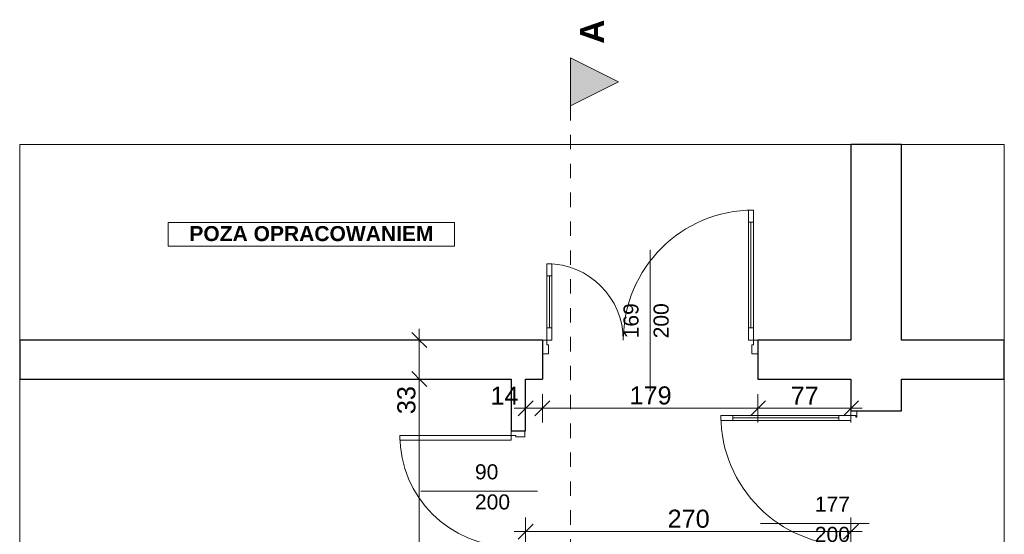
# Model space of a CAD drawing. Header units: centimetres. Extents: x -450 to 939, y -970 to 494.
# Tile 6 of 6: x -450 to 368, y 67 to 494. Entities that reach past the tile are written whole.
import ezdxf

# ---------------------------------------------------------------- set-up
doc = ezdxf.new("R2010")
doc.units = ezdxf.units.CM
doc.header["$MEASUREMENT"] = 0
for name, pattern in [('Przerywana', [24, 12, -12]), ('Przerywana długa', [39, 25, -14]), ('Wipeout_Contour', [100, 0, -100])]:
    doc.linetypes.add(name, pattern=pattern)
for name, color, linetype in [('210-Strefy', 7, 'Continuous'), ('220 - ŚCIANY WEWNĘTRZNE', 7, 'Continuous'), ('299-Wymiary Opisy', 7, 'Continuous'), ('440-Stropy', 7, 'Continuous'), ('840-Znaczniki ogólne', 7, 'Continuous'), ('Drzwi Archicad', 7, 'Continuous'), ('Rozbiórka_Drzwi Archicad', 7, 'Continuous')]:
    doc.layers.add(name, color=color, linetype=linetype)
for name, color, linetype, lineweight in [('220 - ŚCIANY WEWNĘTRZNE_Nr_pióra__27', 7, 'Continuous', 25), ('220-A Ściany_Nr_pióra__120', 7, 'Continuous', 13), ('220-Ściany_Nr_pióra__18', 9, 'Continuous', 13), ('299-Wymiary Opisy_Nr_pióra__45', 7, 'Continuous', 15), ('299-Wymiary Opisy_Nr_pióra__6', 7, 'Continuous', 13), ('299-Wymiary Opisy_Nr_pióra__85', 7, 'Continuous', 13), ('440-Stropy_Nr_pióra__19', 255, 'Continuous', 0), ('840-Znaczniki ogólne_Nr_pióra__5', 7, 'Continuous', 13), ('A-TABELKA_Nr_pióra__1', 7, 'Continuous', 13), ('A-TABELKA_Nr_pióra__7', 7, 'Continuous', 13), ('Drzwi Archicad_Nr_pióra__23', 7, 'Continuous', 15), ('Drzwi Archicad_Nr_pióra__27', 7, 'Continuous', 25), ('Drzwi Archicad_Nr_pióra__3', 7, 'Continuous', 13), ('Metryczki pomieszczeń Archicada_Nr_pióra__6', 7, 'Continuous', 13), ('Rozbiórka_Drzwi Archicad_Nr_pióra__23', 7, 'Continuous', 15), ('Rozbiórka_Drzwi Archicad_Nr_pióra__27', 7, 'Continuous', 25), ('Rozbiórka_Drzwi Archicad_Nr_pióra__3', 7, 'Continuous', 13), ('Rozbiórka_Znaczniki drzwi Archicada_Nr_pióra__45', 7, 'Continuous', 15), ('Rozbiórka_Znaczniki drzwi Archicada_Nr_pióra__7', 7, 'Continuous', 13), ('Znaczniki drzwi Archicada_Nr_pióra__45', 7, 'Continuous', 15), ('Znaczniki drzwi Archicada_Nr_pióra__7', 7, 'Continuous', 13)]:
    doc.layers.add(name, color=color, linetype=linetype, lineweight=lineweight)
doc.styles.add('STYL_AUTOMATYCZNY_1', font='arial.ttf')
doc.styles.add('STYL_AUTOMATYCZNY_2', font='arial.ttf')
doc.styles.add('STYL_AUTOMATYCZNY_4', font='arial.ttf')
doc.dimstyles.new('STYL_AUTOMATYCZNY__1', dxfattribs={"dimtxt": 15, "dimasz": 11.875, "dimexe": 0.18, "dimexo": 0.0625, "dimgap": 0, "dimtad": 1, "dimdec": 0, "dimzin": 0, "dimdsep": 46, "dimtxsty": 'STYL_AUTOMATYCZNY_2', "dimblk": 'ARROWHEAD_6', "dimblk1": 'ARROWHEAD_6', "dimblk2": 'ARROWHEAD_6', "dimcen": 0.09, "dimse1": 1, "dimse2": 1, "dimclrd": 7, "dimclre": 7, "dimclrt": 7, "dimadec": 1, "dimazin": 0, "dimtfac": 1, "dimtdec": 4, "dimtmove": 0, "dimatfit": 3, "dimfxl": 1, "dimtolj": 1, "dimtzin": 0, "dimarcsym": 0})
doc.dimstyles.new('STYL_AUTOMATYCZNY__2', dxfattribs={"dimtxt": 15, "dimasz": 11.875, "dimexe": 0.18, "dimexo": 0.0625, "dimgap": 0, "dimtad": 1, "dimtih": 1, "dimtoh": 1, "dimdec": 0, "dimzin": 0, "dimdsep": 46, "dimtxsty": 'STYL_AUTOMATYCZNY_2', "dimblk": 'ARROWHEAD_6', "dimblk1": 'ARROWHEAD_6', "dimblk2": 'ARROWHEAD_6', "dimcen": 0.09, "dimse1": 1, "dimse2": 1, "dimclrd": 7, "dimclre": 7, "dimclrt": 7, "dimadec": 1, "dimazin": 0, "dimtfac": 1, "dimtdec": 4, "dimtmove": 0, "dimatfit": 3, "dimfxl": 1, "dimtolj": 1, "dimtzin": 0, "dimarcsym": 0})

# ---------------------------------------------------------------- blocks, each defined once
blk = doc.blocks.new('*D3')
at = {"layer": '299-Wymiary Opisy_Nr_pióra__45', "color": 7, "linetype": 'Continuous', "lineweight": 15}
for p, q in [((-124.37, 201.78), (-111.87, 189.28)), ((-124.37, -244.22), (-111.87, -256.72))]:
    blk.add_line(p, q, dxfattribs=at)
at = {"layer": '299-Wymiary Opisy_Nr_pióra__85', "color": 7, "linetype": 'Continuous', "lineweight": 13}
for p, q in [((-106.4, 195.53), (-129.84, 195.53)), ((-118.12, -250.47), (-118.12, 195.53)), ((-106.4, -250.47), (-129.84, -250.47))]:
    blk.add_line(p, q, dxfattribs=at)
at = {"layer": '299-Wymiary Opisy_Nr_pióra__6', "color": 7, "lineweight": 13, "char_height": 15, "attachment_point": 7, "rotation": 90, "style": 'STYL_AUTOMATYCZNY_2'}
for s, insert in [('\\A1;{\\pql;\\fArial|b0|i0|c238|p0;\\W1.000000;33}', (-121.12, 166.4)), ('\\A1;{\\pql;\\fArial|b0|i0|c238|p0;\\W1.000000;446}', (-121.12, -56.07))]:
    blk.add_mtext(s, dxfattribs=dict(at, insert=insert))
blk = doc.blocks.new('ARROWHEAD_6')
at = {"color": 0, "linetype": 'Continuous', "lineweight": 0}
for p, q in [((0, 0), (-1, 0)), ((-0.5, -0.5), (0.5, 0.5))]:
    blk.add_line(p, q, dxfattribs=at)
blk = doc.blocks.new('*D4')
at = {"layer": '299-Wymiary Opisy_Nr_pióra__45', "color": 7, "linetype": 'Continuous', "lineweight": 15}
for p, q in [((-111.87, 221.78), (-124.37, 234.28)), ((-124.37, 201.78), (-111.87, 189.28))]:
    blk.add_line(p, q, dxfattribs=at)
at = {"layer": '299-Wymiary Opisy_Nr_pióra__85', "color": 7, "linetype": 'Continuous', "lineweight": 13}
for p, q in [((-118.12, 228.03), (-118.12, 237.4)), ((-106.4, 228.03), (-129.84, 228.03)), ((-118.12, 195.53), (-118.12, 228.03)), ((-106.4, 195.53), (-129.84, 195.53))]:
    blk.add_line(p, q, dxfattribs=at)
blk = doc.blocks.new('*D5')
at = {"layer": '299-Wymiary Opisy_Nr_pióra__45', "color": 7, "linetype": 'Continuous', "lineweight": 15}
for p, q in [((-23.59, 75.04), (-36.09, 62.54)), ((234.13, 62.54), (246.63, 75.04))]:
    blk.add_line(p, q, dxfattribs=at)
at = {"layer": '299-Wymiary Opisy_Nr_pióra__85', "color": 7, "linetype": 'Continuous', "lineweight": 13}
for p, q in [((-29.84, 57.07), (-29.84, 80.51)), ((240.38, 57.07), (240.38, 80.51)), ((-39.21, 68.79), (-29.84, 68.79)), ((-29.84, 68.79), (240.38, 68.79)), ((240.38, 68.79), (249.76, 68.79))]:
    blk.add_line(p, q, dxfattribs=at)
at = {"layer": '299-Wymiary Opisy_Nr_pióra__6', "color": 7, "lineweight": 13, "insert": (88.11, 71.79), "char_height": 15, "attachment_point": 7, "style": 'STYL_AUTOMATYCZNY_2'}
blk.add_mtext('\\A1;{\\pql;\\fArial|b0|i0|c238|p0;\\W1.000000;270}', dxfattribs=at)
blk = doc.blocks.new('*D13')
at = {"layer": '299-Wymiary Opisy_Nr_pióra__45', "color": 7, "linetype": 'Continuous', "lineweight": 15}
for p, q in [((-23.59, 177.52), (-36.09, 165.02)), ((-9.59, 177.52), (-22.09, 165.02))]:
    blk.add_line(p, q, dxfattribs=at)
at = {"layer": '299-Wymiary Opisy_Nr_pióra__85', "color": 7, "linetype": 'Continuous', "lineweight": 13}
for p, q in [((-29.84, 159.55), (-29.84, 182.99)), ((-15.84, 159.55), (-15.84, 182.99)), ((-39.21, 171.27), (-29.84, 171.27)), ((-29.84, 171.27), (-15.84, 171.27))]:
    blk.add_line(p, q, dxfattribs=at)
at = {"layer": '299-Wymiary Opisy_Nr_pióra__6', "color": 7, "lineweight": 13, "insert": (-58.97, 174.27), "char_height": 15, "attachment_point": 7, "style": 'STYL_AUTOMATYCZNY_2'}
blk.add_mtext('\\A1;{\\pql;\\fArial|b0|i0|c238|p0;\\W1.000000;14}', dxfattribs=at)
blk = doc.blocks.new('*D14')
at = {"layer": '299-Wymiary Opisy_Nr_pióra__45', "color": 7, "linetype": 'Continuous', "lineweight": 15}
for p, q in [((-9.59, 177.52), (-22.09, 165.02)), ((169.41, 177.52), (156.91, 165.02))]:
    blk.add_line(p, q, dxfattribs=at)
at = {"layer": '299-Wymiary Opisy_Nr_pióra__85', "color": 7, "linetype": 'Continuous', "lineweight": 13}
for p, q in [((-15.84, 159.55), (-15.84, 182.99)), ((163.16, 159.55), (163.16, 182.99)), ((-15.84, 171.27), (163.16, 171.27))]:
    blk.add_line(p, q, dxfattribs=at)
at = {"layer": '299-Wymiary Opisy_Nr_pióra__6', "color": 7, "lineweight": 13, "insert": (56.5, 174.27), "char_height": 15, "attachment_point": 7, "style": 'STYL_AUTOMATYCZNY_2'}
blk.add_mtext('\\A1;{\\pql;\\fArial|b0|i0|c238|p0;\\W1.000000;179}', dxfattribs=at)
blk = doc.blocks.new('*D15')
at = {"layer": '299-Wymiary Opisy_Nr_pióra__45', "color": 7, "linetype": 'Continuous', "lineweight": 15}
for p, q in [((169.41, 177.52), (156.91, 165.02)), ((234.13, 165.02), (246.63, 177.52))]:
    blk.add_line(p, q, dxfattribs=at)
at = {"layer": '299-Wymiary Opisy_Nr_pióra__85', "color": 7, "linetype": 'Continuous', "lineweight": 13}
for p, q in [((163.16, 159.55), (163.16, 182.99)), ((240.38, 159.55), (240.38, 182.99)), ((163.16, 171.27), (240.38, 171.27)), ((240.38, 171.27), (249.76, 171.27))]:
    blk.add_line(p, q, dxfattribs=at)
at = {"layer": '299-Wymiary Opisy_Nr_pióra__6', "color": 7, "lineweight": 13, "insert": (190.33, 174.27), "char_height": 15, "attachment_point": 7, "style": 'STYL_AUTOMATYCZNY_2'}
blk.add_mtext('\\A1;{\\pql;\\fArial|b0|i0|c238|p0;\\W1.000000;77}', dxfattribs=at)

msp = doc.modelspace()

# ---------------------------------------------------------------- hatches: boundary and pattern name
at = {"layer": '840-Znaczniki ogólne', "linetype": 'Continuous', "lineweight": 0, "true_color": 0x000000}
msp.add_hatch(color=18, dxfattribs=at).paths.add_polyline_path([(7.39, 462.55), (7.39, 422.55), (47.39, 442.55)])

# ---------------------------------------------------------------- linework, layer by layer
at = {"layer": '210-Strefy', "color": 7, "linetype": 'Continuous', "lineweight": 0, "true_color": 0xffffff, "flags": 128}
msp.add_lwpolyline([(-29.84, 195.53), (-29.84, -250.47), (240.38, -250.47), (240.38, -206.97), (240.38, 169.03), (240.38, 195.53)], close=True, dxfattribs=at)
at = {"layer": '840-Znaczniki ogólne_Nr_pióra__5', "color": 7, "linetype": 'Continuous', "lineweight": 13, "flags": 128}
msp.add_lwpolyline([(7.39, 462.55), (7.39, 422.55), (47.39, 442.55)], close=True, dxfattribs=at)

# ---------------------------------------------------------------- texts
at = {"layer": '840-Znaczniki ogólne_Nr_pióra__5', "color": 7, "lineweight": 13, "insert": (35.39, 494.36), "char_height": 20, "attachment_point": 9, "rotation": 90, "style": 'STYL_AUTOMATYCZNY_4'}
msp.add_mtext('\\A1;{\\pqr;\\pt0;\\fArial|b1|i0|c238|p0;\\W1.000000;A}', dxfattribs=at)

# ---------------------------------------------------------------- next in the draw order: wipeouts: each hides what was drawn before it
at = {"color": 254, "linetype": 'Wipeout_Contour', "lineweight": 0, "ltscale": 1717.976478}
msp.add_wipeout([(-29.84, 195.53), (-29.84, -250.47), (240.38, -250.47), (240.38, -206.97), (240.38, 169.03), (240.38, 195.53)], dxfattribs=at).dxf.layer = '210-Strefy'

# ---------------------------------------------------------------- next in the draw order: wipeouts: each hides what was drawn before it
at = {"color": 254, "linetype": 'Wipeout_Contour', "lineweight": 0, "ltscale": 616.989004}
msp.add_wipeout([(16.57, 172.55), (16.57, 101.83), (98.87, 101.83), (98.87, 172.55)], dxfattribs=at).dxf.layer = '210-Strefy'

# ---------------------------------------------------------------- next in the draw order: hatches: boundary and pattern name
at = {"layer": '220-Ściany_Nr_pióra__18', "linetype": 'Continuous', "lineweight": 13}
h = msp.add_hatch(dxfattribs=at)
h.set_pattern_fill('Podwójny_szraf_1_4_0001', color=9, style=0, pattern_type=2)
h.set_pattern_definition([(45, (0, 0), (-22.981, 22.981), []), (45, (-4.596, 4.596), (-22.981, 22.981), [])])
h.paths.add_polyline_path([(-449.86, -250.47), (-41.84, -250.47), (-41.84, 228.03), (282.38, 228.03), (282.38, 169.03), (245.38, 169.03), (245.38, -250.47), (282.38, -250.47), (282.38, -960.47), (367.7, -960.47), (367.7, 228.03), (367.7, 390.38), (-60.62, 390.38), (-449.86, 390.38)])

# ---------------------------------------------------------------- next in the draw order: linework, layer by layer
at = {"layer": 'Metryczki pomieszczeń Archicada_Nr_pióra__6', "color": 7, "linetype": 'Continuous', "lineweight": 13}
for p, q in [((16.57, 172.55), (98.87, 172.55)), ((16.57, 148.98), (16.57, 172.55)), ((98.87, 172.55), (98.87, 148.98)), ((98.87, 148.98), (16.57, 148.98)), ((16.57, 125.4), (98.87, 125.4)), ((16.57, 101.83), (16.57, 125.4)), ((98.87, 125.4), (98.87, 101.83)), ((98.87, 101.83), (16.57, 101.83))]:
    msp.add_line(p, q, dxfattribs=at)

# ---------------------------------------------------------------- next in the draw order: texts
at = {"layer": 'Metryczki pomieszczeń Archicada_Nr_pióra__6', "color": 7, "lineweight": 13, "char_height": 15, "attachment_point": 1, "style": 'STYL_AUTOMATYCZNY_1'}
for s, insert in [('\\A1;{\\pql;\\pt0,230;\\fArial|b0|i0|c238|p0;\\W1.000000;0.1\\fArial|b0|i0|c238|p0;\\W1.000000;\\A1{\\H.66x;\\S^  ;}\\fArial|b0|i0|c238|p0;\\W1.000000;\\fArial|b0|i0|c238|p0;\\W1.000000;\\A1{\\H.66x;\\S^  ;}}', (21.57, 169.12)), ('\\A1;{\\pql;\\pt0,230;\\fArial|b0|i0|c238|p0;\\W1.000000;Korytarz \\fArial|b0|i0|c238|p0;\\W1.000000;\\A1{\\H.66x;\\S^  ;}\\fArial|b0|i0|c238|p0;\\W1.000000;\\fArial|b0|i0|c238|p0;\\W1.000000;\\A1{\\H.66x;\\S^  ;}}', (16.57, 145.55)), ('\\A1;{\\pql;\\pt0,230;\\fArial|b0|i0|c238|p0;\\W1.000000;12,1\\fArial|b0|i0|c238|p0;\\W1.000000;\\A1{\\H.66x;\\S^  ;}\\fArial|b0|i0|c238|p0;\\W1.000000; m\\fArial|b0|i0|c238|p0;\\W1.000000;\\A1{\\H.66x;\\S2^  ;}}', (21.57, 121.76))]:
    msp.add_mtext(s, dxfattribs=dict(at, insert=insert))

# ---------------------------------------------------------------- next in the draw order: wipeouts: each hides what was drawn before it
at = {"color": 254, "linetype": 'Wipeout_Contour', "lineweight": 0, "ltscale": 4562.873072}
msp.add_wipeout([(-449.86, 390.38), (-449.86, -250.47), (282.38, -250.47), (282.38, -960.47), (367.7, -960.47), (367.7, -351.72), (367.7, 390.38)], dxfattribs=at).dxf.layer = '440-Stropy'

# ---------------------------------------------------------------- next in the draw order: linework, layer by layer
at = {"layer": '440-Stropy_Nr_pióra__19', "color": 255, "linetype": 'Continuous', "lineweight": 0, "flags": 128}
msp.add_lwpolyline([(-449.86, 390.38), (-449.86, -250.47), (282.38, -250.47), (282.38, -960.47), (367.7, -960.47), (367.7, -351.72), (367.7, 390.38)], close=True, dxfattribs=at)

# ---------------------------------------------------------------- next in the draw order: wipeouts: each hides what was drawn before it
at = {"color": 254, "linetype": 'Wipeout_Contour', "lineweight": 0, "ltscale": 1383.831514}
msp.add_wipeout([(163.16, 228.03), (163.16, 195.53), (367.7, 195.53), (367.7, 228.03)], dxfattribs=at).dxf.layer = '220 - ŚCIANY WEWNĘTRZNE'
at = {"color": 254, "linetype": 'Wipeout_Contour', "lineweight": 0, "ltscale": 711.392321}
msp.add_wipeout([(-41.84, 195.53), (-41.84, 152.53), (-29.84, 152.53), (-29.84, 195.53)], dxfattribs=at).dxf.layer = '220 - ŚCIANY WEWNĘTRZNE'
at = {"color": 7, "linetype": 'Continuous', "lineweight": 13, "ltscale": 1564.24944}
msp.add_wipeout([(-326.46, 325.59), (-88.8, 325.59), (-88.8, 305.95), (-326.46, 305.95)], dxfattribs=at).dxf.layer = 'A-TABELKA_Nr_pióra__7'

# ---------------------------------------------------------------- next in the draw order: linework, layer by layer
at = {"layer": '220 - ŚCIANY WEWNĘTRZNE_Nr_pióra__27', "color": 7, "linetype": 'Continuous', "lineweight": 25, "flags": 128}
for points in [[(367.7, 228.03), (282.38, 228.03)], [(367.7, 195.53), (367.7, 228.03)], [(282.38, 195.53), (367.7, 195.53)]]:
    msp.add_lwpolyline(points, dxfattribs=at)
at = {"layer": '220-A Ściany_Nr_pióra__120', "color": 7, "linetype": 'Przerywana długa', "lineweight": 13}
msp.add_line((367.7, 390.38), (367.7, -960.47), dxfattribs=at)
at = {"layer": 'A-TABELKA_Nr_pióra__1', "color": 7, "linetype": 'Continuous', "lineweight": 13, "flags": 128}
msp.add_lwpolyline([(-326.46, 325.59), (-88.8, 325.59), (-88.8, 305.95), (-326.46, 305.95)], close=True, dxfattribs=at)

# ---------------------------------------------------------------- next in the draw order: texts
at = {"layer": 'A-TABELKA_Nr_pióra__7', "color": 7, "linetype": 'Continuous', "lineweight": 13, "insert": (-207.63, 322.73), "char_height": 12.5, "attachment_point": 2, "style": 'STYL_AUTOMATYCZNY_4'}
msp.add_mtext('\\A1;{\\pqc;\\fArial|b1|i0|c238|p0;\\W1.000000;POZA OPRACOWANIEM}', dxfattribs=at)

# ---------------------------------------------------------------- next in the draw order: wipeouts: each hides what was drawn before it
at = {"color": 254, "linetype": 'Wipeout_Contour', "lineweight": 0, "ltscale": 441.53536}
msp.add_wipeout([(-41.84, 152.53), (-41.84, 52.53), (-29.84, 52.53), (-29.84, 152.53)], dxfattribs=at).dxf.layer = '220 - ŚCIANY WEWNĘTRZNE'

# ---------------------------------------------------------------- next in the draw order: linework, layer by layer
at = {"layer": '220 - ŚCIANY WEWNĘTRZNE_Nr_pióra__27', "color": 7, "linetype": 'Continuous', "lineweight": 25}
for p, q in [((-41.84, 152.53), (-30.34, 152.53)), ((-30.34, 152.53), (-29.84, 152.53))]:
    msp.add_line(p, q, dxfattribs=at)
at = {"layer": '220 - ŚCIANY WEWNĘTRZNE_Nr_pióra__27', "color": 7, "linetype": 'Continuous', "lineweight": 25, "flags": 128}
for points in [[(-41.84, 195.53), (-41.84, 152.53)], [(-29.84, 152.53), (-29.84, 195.53)]]:
    msp.add_lwpolyline(points, dxfattribs=at)
at = {"layer": 'Drzwi Archicad_Nr_pióra__3', "color": 7, "linetype": 'Continuous', "lineweight": 13}
msp.add_arc((-41.84, 148.73), 92.4, 180, 270, dxfattribs=at)
at = {"layer": 'Znaczniki drzwi Archicada_Nr_pióra__45', "color": 7, "linetype": 'Continuous', "lineweight": 15}
msp.add_line((-116.84, 102.53), (-19.84, 102.53), dxfattribs=at)

# ---------------------------------------------------------------- next in the draw order: texts
at = {"layer": 'Znaczniki drzwi Archicada_Nr_pióra__7', "color": 7, "lineweight": 13, "insert": (-71.84, 83.57), "char_height": 12.5, "attachment_point": 7, "style": 'STYL_AUTOMATYCZNY_1'}
msp.add_mtext('\\A1;{\\pql;\\pt0;\\fArial|b0|i0|c238|p0;\\W1.000000;200\\fArial|b0|i0|c238|p0;\\W1.000000;\\A1{\\H.66x;\\S^  ;}\\fArial|b0|i0|c238|p0;\\W1.000000;\\fArial|b0|i0|c238|p0;\\W1.000000;}', dxfattribs=at)

# ---------------------------------------------------------------- next in the draw order: wipeouts: each hides what was drawn before it
at = {"color": 254, "linetype": 'Wipeout_Contour', "lineweight": 0, "ltscale": 1420.200879}
msp.add_wipeout([(-449.86, 195.53), (-15.84, 195.53), (-15.84, 228.03), (-449.86, 228.03)], dxfattribs=at).dxf.layer = '220 - ŚCIANY WEWNĘTRZNE'
at = {"color": 254, "linetype": 'Wipeout_Contour', "lineweight": 0, "ltscale": 923.993679}
msp.add_wipeout([(-30.34, 152.53), (-41.84, 152.53), (-41.84, 148.73), (-37.84, 148.73), (-37.84, 147.53), (-30.34, 147.53)], dxfattribs=at).dxf.layer = 'Drzwi Archicad'

# ---------------------------------------------------------------- next in the draw order: linework, layer by layer
at = {"layer": '220 - ŚCIANY WEWNĘTRZNE_Nr_pióra__27', "color": 7, "linetype": 'Continuous', "lineweight": 25, "flags": 128}
for points in [[(-449.86, 228.03), (-449.86, 195.53)], [(-449.86, 195.53), (-41.84, 195.53)]]:
    msp.add_lwpolyline(points, dxfattribs=at)
at = {"layer": '220-A Ściany_Nr_pióra__120', "color": 7, "linetype": 'Przerywana długa', "lineweight": 13}
msp.add_line((-449.86, -427.5), (-449.86, 390.38), dxfattribs=at)
at = {"layer": 'Drzwi Archicad_Nr_pióra__23', "color": 7, "linetype": 'Continuous', "lineweight": 15}
msp.add_line((-30.34, 147.53), (-30.34, 152.53), dxfattribs=at)
at = {"layer": 'Drzwi Archicad_Nr_pióra__27', "color": 7, "linetype": 'Continuous', "lineweight": 25}
msp.add_line((-30.34, 152.53), (-29.84, 152.53), dxfattribs=at)

# ---------------------------------------------------------------- next in the draw order: dimensions: what is measured, and where the dimension line sits
at = {"layer": '299-Wymiary Opisy', "color": 7, "linetype": 'Continuous', "lineweight": 13}
dim = msp.add_linear_dim(base=(-118.11820491, 228.02789329), p1=(-41.07997392, 195.52789329), p2=(-41.07997392, 228.02789329), angle=90, dimstyle='STYL_AUTOMATYCZNY__1', dxfattribs=at)
dim.commit()
dim.dimension.update_dxf_attribs({"geometry": '*D4', "text_midpoint": (-128.61820503, 177.81159238), "dimtype": 160, "text_rotation": 90})

# ---------------------------------------------------------------- next in the draw order: wipeouts: each hides what was drawn before it
at = {"color": 254, "linetype": 'Wipeout_Contour', "lineweight": 0, "ltscale": 959.568517}
msp.add_wipeout([(163.16, 228.03), (-15.84, 228.03), (-15.84, 195.53), (163.16, 195.53)], dxfattribs=at).dxf.layer = '220 - ŚCIANY WEWNĘTRZNE'
at = {"color": 254, "linetype": 'Wipeout_Contour', "lineweight": 0, "ltscale": 703.139513}
msp.add_wipeout([(-134.24, 148.73), (-134.24, 144.73), (-41.84, 144.73), (-41.84, 148.73)], dxfattribs=at).dxf.layer = 'Drzwi Archicad'

# ---------------------------------------------------------------- next in the draw order: linework, layer by layer
at = {"layer": '220 - ŚCIANY WEWNĘTRZNE_Nr_pióra__27', "color": 7, "linetype": 'Continuous', "lineweight": 25}
for p, q in [((-15.84, 228.03), (-15.84, 216.53)), ((163.16, 228.03), (163.16, 216.53)), ((-15.84, 216.53), (-15.84, 195.53)), ((163.16, 216.53), (163.16, 195.53))]:
    msp.add_line(p, q, dxfattribs=at)
at = {"layer": '220 - ŚCIANY WEWNĘTRZNE_Nr_pióra__27', "color": 7, "linetype": 'Continuous', "lineweight": 25, "flags": 128}
for points in [[(-15.84, 228.03), (-449.86, 228.03)], [(240.38, 228.03), (163.16, 228.03)], [(-29.84, 195.53), (-15.84, 195.53)], [(163.16, 195.53), (240.38, 195.53)]]:
    msp.add_lwpolyline(points, dxfattribs=at)
at = {"layer": '840-Znaczniki ogólne_Nr_pióra__5', "color": 7, "linetype": 'Przerywana', "lineweight": 13}
msp.add_line((7.39, 422.55), (7.39, -656.69), dxfattribs=at)
at = {"layer": 'Drzwi Archicad_Nr_pióra__23', "color": 7, "linetype": 'Continuous', "lineweight": 15}
for p, q in [((-30.34, 152.53), (-41.84, 152.53)), ((-41.84, 152.53), (-41.84, 148.73)), ((-41.84, 148.73), (-37.84, 148.73)), ((-37.84, 148.73), (-37.84, 147.53)), ((-37.84, 147.53), (-30.34, 147.53))]:
    msp.add_line(p, q, dxfattribs=at)
at = {"layer": 'Drzwi Archicad_Nr_pióra__27', "color": 7, "linetype": 'Continuous', "lineweight": 25}
msp.add_line((-41.84, 152.53), (-30.34, 152.53), dxfattribs=at)
msp.add_line((-41.84, 152.53), (-30.34, 152.53), dxfattribs=at)
at = {"layer": 'Drzwi Archicad_Nr_pióra__3', "color": 7, "linetype": 'Continuous', "lineweight": 13}
for p, q in [((-134.24, 148.73), (-41.84, 148.73)), ((-134.24, 144.73), (-134.24, 148.73)), ((-41.84, 148.73), (-41.84, 144.73)), ((-41.84, 144.73), (-134.24, 144.73))]:
    msp.add_line(p, q, dxfattribs=at)
at = {"layer": 'Rozbiórka_Drzwi Archicad_Nr_pióra__3', "color": 7, "linetype": 'Continuous', "lineweight": 13}
for centre, radius, start, end in [((159.36, 228.03), 108, 90, 180), ((-12.04, 228.03), 63.4, 0, 90)]:
    msp.add_arc(centre, radius, start, end, dxfattribs=at)
at = {"layer": 'Rozbiórka_Znaczniki drzwi Archicada_Nr_pióra__45', "color": 7, "linetype": 'Continuous', "lineweight": 15}
msp.add_line((73.66, 303.03), (73.66, 185.53), dxfattribs=at)

# ---------------------------------------------------------------- next in the draw order: texts
at = {"layer": 'Rozbiórka_Znaczniki drzwi Archicada_Nr_pióra__7', "color": 7, "lineweight": 13, "char_height": 12.5, "attachment_point": 7, "rotation": 90, "style": 'STYL_AUTOMATYCZNY_1'}
for s, insert in [('\\A1;{\\pql;\\pt0;\\fArial|b0|i0|c238|p0;\\W1.000000;169\\fArial|b0|i0|c238|p0;\\W1.000000;\\A1{\\H.66x;\\S^  ;}\\fArial|b0|i0|c238|p0;\\W1.000000;\\fArial|b0|i0|c238|p0;\\W1.000000;}', (67.62, 229.43)), ('\\A1;{\\pql;\\pt0;\\fArial|b0|i0|c238|p0;\\W1.000000;200\\fArial|b0|i0|c238|p0;\\W1.000000;\\A1{\\H.66x;\\S^  ;}\\fArial|b0|i0|c238|p0;\\W1.000000;\\fArial|b0|i0|c238|p0;\\W1.000000;}', (92.62, 229.43))]:
    msp.add_mtext(s, dxfattribs=dict(at, insert=insert))
at = {"layer": 'Znaczniki drzwi Archicada_Nr_pióra__7', "color": 7, "lineweight": 13, "insert": (-71.84, 108.57), "char_height": 12.5, "attachment_point": 7, "style": 'STYL_AUTOMATYCZNY_1'}
msp.add_mtext('\\A1;{\\pql;\\pt0;\\fArial|b0|i0|c238|p0;\\W1.000000;90\\fArial|b0|i0|c238|p0;\\W1.000000;\\A1{\\H.66x;\\S^  ;}\\fArial|b0|i0|c238|p0;\\W1.000000;\\fArial|b0|i0|c238|p0;\\W1.000000;}', dxfattribs=at)

# ---------------------------------------------------------------- next in the draw order: dimensions: what is measured, and where the dimension line sits
at = {"layer": '299-Wymiary Opisy', "color": 7, "linetype": 'Continuous', "lineweight": 13}
dim = msp.add_linear_dim(base=(-118.12, 195.53), p1=(-83.74, -250.47), p2=(-41.08, 195.53), angle=90, dimstyle='STYL_AUTOMATYCZNY__1', dxfattribs=at)
dim.commit()
dim.dimension.update_dxf_attribs({"geometry": '*D3', "text_midpoint": (-128.62, -38.95), "dimtype": 160, "text_rotation": 90})
dim = msp.add_linear_dim(base=(-15.84, 171.27), p1=(-29.84, 195.53), p2=(-15.84, 195.53), dimstyle='STYL_AUTOMATYCZNY__2', dxfattribs=at)
dim.commit()
dim.dimension.update_dxf_attribs({"geometry": '*D13', "text_midpoint": (-47.56, 181.77), "dimtype": 160})

# ---------------------------------------------------------------- next in the draw order: wipeouts: each hides what was drawn before it
at = {"color": 254, "linetype": 'Wipeout_Contour', "lineweight": 0, "ltscale": 1634.303923}
msp.add_wipeout([(282.38, 228.03), (282.38, 390.38), (240.38, 390.38), (240.38, 228.03)], dxfattribs=at).dxf.layer = '220 - ŚCIANY WEWNĘTRZNE'
at = {"color": 254, "linetype": 'Wipeout_Contour', "lineweight": 0, "ltscale": 1276.200597}
msp.add_wipeout([(282.38, 169.03), (282.38, 195.53), (240.38, 195.53), (240.38, 169.03)], dxfattribs=at).dxf.layer = '220 - ŚCIANY WEWNĘTRZNE'
at = {"color": 254, "linetype": 'Wipeout_Contour', "lineweight": 0, "ltscale": 1466.136388}
msp.add_wipeout([(159.36, 336.03), (155.36, 336.03), (155.36, 326.03), (159.36, 326.03)], dxfattribs=at).dxf.layer = 'Rozbiórka_Drzwi Archicad'
at = {"color": 254, "linetype": 'Wipeout_Contour', "lineweight": 0, "ltscale": 1146.446678}
msp.add_wipeout([(-12.04, 291.43), (-12.04, 281.43), (-8.04, 281.43), (-8.04, 291.43)], dxfattribs=at).dxf.layer = 'Rozbiórka_Drzwi Archicad'
at = {"color": 254, "linetype": 'Wipeout_Contour', "lineweight": 0, "ltscale": 1339.804104}
msp.add_wipeout([(-10.84, 216.53), (-10.84, 224.03), (-12.04, 224.03), (-12.04, 228.03), (-15.84, 228.03), (-15.84, 216.53)], dxfattribs=at).dxf.layer = 'Rozbiórka_Drzwi Archicad'
at = {"color": 254, "linetype": 'Wipeout_Contour', "lineweight": 0, "ltscale": 1647.529138}
msp.add_wipeout([(163.16, 216.53), (163.16, 228.03), (159.36, 228.03), (159.36, 224.03), (158.16, 224.03), (158.16, 216.53)], dxfattribs=at).dxf.layer = 'Rozbiórka_Drzwi Archicad'

# ---------------------------------------------------------------- next in the draw order: linework, layer by layer
at = {"layer": '220 - ŚCIANY WEWNĘTRZNE_Nr_pióra__27', "color": 7, "linetype": 'Continuous', "lineweight": 25, "flags": 128}
for points in [[(282.38, 390.38), (240.38, 390.38)], [(240.38, 390.38), (240.38, 228.03)], [(282.38, 228.03), (282.38, 390.38)], [(240.38, 195.53), (240.38, 169.03)], [(282.38, 169.03), (282.38, 195.53)], [(245.38, 169.03), (282.38, 169.03)]]:
    msp.add_lwpolyline(points, dxfattribs=at)
at = {"layer": '220-A Ściany_Nr_pióra__120', "color": 7, "linetype": 'Przerywana długa', "lineweight": 13}
msp.add_line((-449.86, 390.38), (367.7, 390.38), dxfattribs=at)
at = {"layer": 'Rozbiórka_Drzwi Archicad_Nr_pióra__23', "color": 7, "linetype": 'Continuous', "lineweight": 15}
for p, q in [((-15.84, 216.53), (-10.84, 216.53)), ((158.16, 216.53), (163.16, 216.53))]:
    msp.add_line(p, q, dxfattribs=at)
at = {"layer": 'Rozbiórka_Drzwi Archicad_Nr_pióra__27', "color": 7, "linetype": 'Continuous', "lineweight": 25}
for p, q in [((-15.84, 216.53), (-15.84, 195.53)), ((163.16, 216.53), (163.16, 195.53))]:
    msp.add_line(p, q, dxfattribs=at)
at = {"layer": 'Rozbiórka_Drzwi Archicad_Nr_pióra__3', "color": 7, "linetype": 'Continuous', "lineweight": 13}
for p, q in [((155.36, 336.03), (159.36, 336.03)), ((-8.04, 291.43), (-12.04, 291.43))]:
    msp.add_line(p, q, dxfattribs=at)

# ---------------------------------------------------------------- next in the draw order: wipeouts: each hides what was drawn before it
at = {"color": 254, "linetype": 'Wipeout_Contour', "lineweight": 0, "ltscale": 933.015584}
msp.add_wipeout([(-8.04, 228.03), (-8.04, 238.03), (-12.04, 238.03), (-12.04, 228.03)], dxfattribs=at).dxf.layer = 'Rozbiórka_Drzwi Archicad'
at = {"color": 254, "linetype": 'Wipeout_Contour', "lineweight": 0, "ltscale": 1124.789414}
msp.add_wipeout([(155.36, 228.03), (159.36, 228.03), (159.36, 238.03), (155.36, 238.03)], dxfattribs=at).dxf.layer = 'Rozbiórka_Drzwi Archicad'

# ---------------------------------------------------------------- next in the draw order: linework, layer by layer
at = {"layer": 'Rozbiórka_Drzwi Archicad_Nr_pióra__23', "color": 7, "linetype": 'Continuous', "lineweight": 15}
for p, q in [((-12.04, 228.03), (-15.84, 228.03)), ((-15.84, 228.03), (-15.84, 216.53)), ((-12.04, 224.03), (-12.04, 228.03)), ((-10.84, 224.03), (-12.04, 224.03)), ((-10.84, 216.53), (-10.84, 224.03)), ((159.36, 224.03), (158.16, 224.03)), ((158.16, 224.03), (158.16, 216.53)), ((163.16, 228.03), (159.36, 228.03)), ((159.36, 228.03), (159.36, 224.03)), ((163.16, 216.53), (163.16, 228.03))]:
    msp.add_line(p, q, dxfattribs=at)
at = {"layer": 'Rozbiórka_Drzwi Archicad_Nr_pióra__27', "color": 7, "linetype": 'Continuous', "lineweight": 25}
for p, q in [((-15.84, 228.03), (-15.84, 216.53)), ((-15.84, 228.03), (-15.84, 216.53)), ((163.16, 228.03), (163.16, 216.53)), ((163.16, 228.03), (163.16, 216.53))]:
    msp.add_line(p, q, dxfattribs=at)
at = {"layer": 'Rozbiórka_Drzwi Archicad_Nr_pióra__3', "color": 7, "linetype": 'Continuous', "lineweight": 13}
for p, q in [((-12.04, 228.03), (-8.04, 228.03)), ((159.36, 228.03), (155.36, 228.03))]:
    msp.add_line(p, q, dxfattribs=at)

# ---------------------------------------------------------------- next in the draw order: wipeouts: each hides what was drawn before it
at = {"color": 254, "linetype": 'Wipeout_Contour', "lineweight": 0, "ltscale": 1078.742941}
msp.add_wipeout([(240.38, 169.03), (240.38, -17.97), (245.38, -17.97), (245.38, 169.03)], dxfattribs=at).dxf.layer = '220 - ŚCIANY WEWNĘTRZNE'
at = {"color": 254, "linetype": 'Wipeout_Contour', "lineweight": 0, "ltscale": 1296.580777}
msp.add_wipeout([(159.36, 326.03), (157.36, 326.03), (157.36, 238.03), (159.36, 238.03)], dxfattribs=at).dxf.layer = 'Rozbiórka_Drzwi Archicad'
at = {"color": 254, "linetype": 'Wipeout_Contour', "lineweight": 0, "ltscale": 1039.87329}
msp.add_wipeout([(-12.04, 281.43), (-12.04, 238.03), (-10.04, 238.03), (-10.04, 281.43)], dxfattribs=at).dxf.layer = 'Rozbiórka_Drzwi Archicad'

# ---------------------------------------------------------------- next in the draw order: linework, layer by layer
at = {"layer": '220 - ŚCIANY WEWNĘTRZNE_Nr_pióra__27', "color": 7, "linetype": 'Continuous', "lineweight": 25}
msp.add_line((240.38, 169.03), (245.38, 169.03), dxfattribs=at)
at = {"layer": 'Drzwi Archicad_Nr_pióra__3', "color": 7, "linetype": 'Continuous', "lineweight": 13}
msp.add_arc((240.38, 165.23), 108, 180, 270, dxfattribs=at)
at = {"layer": 'Rozbiórka_Drzwi Archicad_Nr_pióra__3', "color": 7, "linetype": 'Continuous', "lineweight": 13, "flags": 128}
for points in [[(159.36, 326.03), (159.36, 238.03), (157.36, 238.03), (157.36, 326.03)], [(-12.04, 281.43), (-12.04, 238.03), (-10.04, 238.03), (-10.04, 281.43)]]:
    msp.add_lwpolyline(points, close=True, dxfattribs=at)
at = {"layer": 'Znaczniki drzwi Archicada_Nr_pióra__45', "color": 7, "linetype": 'Continuous', "lineweight": 15}
msp.add_line((165.38, 75.53), (255.38, 75.53), dxfattribs=at)

# ---------------------------------------------------------------- next in the draw order: texts
at = {"layer": 'Znaczniki drzwi Archicada_Nr_pióra__7', "color": 7, "lineweight": 13, "char_height": 12.5, "attachment_point": 7, "style": 'STYL_AUTOMATYCZNY_1'}
for s, insert in [('\\A1;{\\pql;\\pt0;\\fArial|b0|i0|c238|p0;\\W1.000000;177\\fArial|b0|i0|c238|p0;\\W1.000000;\\A1{\\H.66x;\\S^  ;}\\fArial|b0|i0|c238|p0;\\W1.000000;\\fArial|b0|i0|c238|p0;\\W1.000000;}', (210.38, 81.78)), ('\\A1;{\\pql;\\pt0;\\fArial|b0|i0|c238|p0;\\W1.000000;200\\fArial|b0|i0|c238|p0;\\W1.000000;\\A1{\\H.66x;\\S^  ;}\\fArial|b0|i0|c238|p0;\\W1.000000;\\fArial|b0|i0|c238|p0;\\W1.000000;}', (210.38, 56.57))]:
    msp.add_mtext(s, dxfattribs=dict(at, insert=insert))

# ---------------------------------------------------------------- next in the draw order: dimensions: what is measured, and where the dimension line sits
at = {"layer": '299-Wymiary Opisy', "color": 7, "linetype": 'Continuous', "lineweight": 13}
dim = msp.add_linear_dim(base=(240.38, 68.79), p1=(-29.84, -250.47), p2=(240.38, -250.47), dimstyle='STYL_AUTOMATYCZNY__2', dxfattribs=at)
dim.commit()
dim.dimension.update_dxf_attribs({"geometry": '*D5', "text_midpoint": (105.23, 79.29), "dimtype": 160})

# ---------------------------------------------------------------- next in the draw order: wipeouts: each hides what was drawn before it
at = {"color": 254, "linetype": 'Wipeout_Contour', "lineweight": 0, "ltscale": 853.515509}
msp.add_wipeout([(132.38, 165.23), (132.38, 161.23), (142.38, 161.23), (142.38, 165.23)], dxfattribs=at).dxf.layer = 'Drzwi Archicad'
at = {"color": 254, "linetype": 'Wipeout_Contour', "lineweight": 0, "ltscale": 1767.20161}
msp.add_wipeout([(245.38, 169.03), (240.38, 169.03), (240.38, 165.23), (244.38, 165.23), (244.38, 164.03), (245.38, 164.03)], dxfattribs=at).dxf.layer = 'Drzwi Archicad'
at = {"color": 254, "linetype": 'Wipeout_Contour', "lineweight": 0, "ltscale": 1292.636609}
msp.add_wipeout([(157.36, 326.03), (155.36, 326.03), (155.36, 238.03), (157.36, 238.03)], dxfattribs=at).dxf.layer = 'Rozbiórka_Drzwi Archicad'
at = {"color": 254, "linetype": 'Wipeout_Contour', "lineweight": 0, "ltscale": 1039.560793}
msp.add_wipeout([(-10.04, 281.43), (-10.04, 238.03), (-8.04, 238.03), (-8.04, 281.43)], dxfattribs=at).dxf.layer = 'Rozbiórka_Drzwi Archicad'

# ---------------------------------------------------------------- next in the draw order: linework, layer by layer
at = {"layer": 'Drzwi Archicad_Nr_pióra__23', "color": 7, "linetype": 'Continuous', "lineweight": 15}
msp.add_line((245.38, 164.03), (245.38, 169.03), dxfattribs=at)
at = {"layer": 'Drzwi Archicad_Nr_pióra__3', "color": 7, "linetype": 'Continuous', "lineweight": 13}
msp.add_line((132.38, 161.23), (132.38, 165.23), dxfattribs=at)
at = {"layer": 'Rozbiórka_Drzwi Archicad_Nr_pióra__3', "color": 7, "linetype": 'Continuous', "lineweight": 13}
for p, q in [((155.36, 326.03), (155.36, 336.03)), ((159.36, 336.03), (159.36, 326.03)), ((159.36, 326.03), (155.36, 326.03)), ((157.36, 326.03), (157.36, 238.03)), ((-12.04, 291.43), (-12.04, 281.43)), ((-8.04, 281.43), (-8.04, 291.43)), ((-12.04, 281.43), (-8.04, 281.43)), ((-10.04, 281.43), (-10.04, 238.03)), ((-8.04, 238.03), (-12.04, 238.03)), ((-12.04, 238.03), (-12.04, 228.03)), ((-8.04, 228.03), (-8.04, 238.03)), ((155.36, 228.03), (155.36, 238.03)), ((155.36, 238.03), (159.36, 238.03)), ((159.36, 238.03), (159.36, 228.03))]:
    msp.add_line(p, q, dxfattribs=at)
at = {"layer": 'Rozbiórka_Drzwi Archicad_Nr_pióra__3', "color": 7, "linetype": 'Continuous', "lineweight": 13, "flags": 128}
for points in [[(157.36, 326.03), (157.36, 238.03), (155.36, 238.03), (155.36, 326.03)], [(-10.04, 281.43), (-10.04, 238.03), (-8.04, 238.03), (-8.04, 281.43)]]:
    msp.add_lwpolyline(points, close=True, dxfattribs=at)

# ---------------------------------------------------------------- next in the draw order: wipeouts: each hides what was drawn before it
at = {"color": 254, "linetype": 'Wipeout_Contour', "lineweight": 0, "ltscale": 1145.818973}
msp.add_wipeout([(240.38, 161.23), (240.38, 165.23), (230.38, 165.23), (230.38, 161.23)], dxfattribs=at).dxf.layer = 'Drzwi Archicad'

# ---------------------------------------------------------------- next in the draw order: linework, layer by layer
at = {"layer": 'Drzwi Archicad_Nr_pióra__23', "color": 7, "linetype": 'Continuous', "lineweight": 15}
for p, q in [((245.38, 169.03), (240.38, 169.03)), ((240.38, 169.03), (240.38, 165.23)), ((240.38, 165.23), (244.38, 165.23)), ((244.38, 165.23), (244.38, 164.03)), ((244.38, 164.03), (245.38, 164.03))]:
    msp.add_line(p, q, dxfattribs=at)
at = {"layer": 'Drzwi Archicad_Nr_pióra__27', "color": 7, "linetype": 'Continuous', "lineweight": 25}
msp.add_line((240.38, 169.03), (245.38, 169.03), dxfattribs=at)
msp.add_line((240.38, 169.03), (245.38, 169.03), dxfattribs=at)
at = {"layer": 'Drzwi Archicad_Nr_pióra__3', "color": 7, "linetype": 'Continuous', "lineweight": 13}
msp.add_line((240.38, 165.23), (240.38, 161.23), dxfattribs=at)

# ---------------------------------------------------------------- next in the draw order: wipeouts: each hides what was drawn before it
at = {"color": 254, "linetype": 'Wipeout_Contour', "lineweight": 0, "ltscale": 1000.391888}
msp.add_wipeout([(142.38, 165.23), (142.38, 163.23), (230.38, 163.23), (230.38, 165.23)], dxfattribs=at).dxf.layer = 'Drzwi Archicad'

# ---------------------------------------------------------------- next in the draw order: linework, layer by layer
at = {"layer": 'Drzwi Archicad_Nr_pióra__3', "color": 7, "linetype": 'Continuous', "lineweight": 13, "flags": 128}
msp.add_lwpolyline([(142.38, 165.23), (230.38, 165.23), (230.38, 163.23), (142.38, 163.23)], close=True, dxfattribs=at)

# ---------------------------------------------------------------- next in the draw order: wipeouts: each hides what was drawn before it
at = {"color": 254, "linetype": 'Wipeout_Contour', "lineweight": 0, "ltscale": 995.064459}
msp.add_wipeout([(142.38, 163.23), (142.38, 161.23), (230.38, 161.23), (230.38, 163.23)], dxfattribs=at).dxf.layer = 'Drzwi Archicad'

# ---------------------------------------------------------------- next in the draw order: linework, layer by layer
at = {"layer": 'Drzwi Archicad_Nr_pióra__3', "color": 7, "linetype": 'Continuous', "lineweight": 13}
for p, q in [((132.38, 165.23), (142.38, 165.23)), ((142.38, 165.23), (142.38, 161.23)), ((230.38, 161.23), (230.38, 165.23)), ((230.38, 165.23), (240.38, 165.23)), ((142.38, 161.23), (132.38, 161.23)), ((142.38, 163.23), (230.38, 163.23)), ((240.38, 161.23), (230.38, 161.23))]:
    msp.add_line(p, q, dxfattribs=at)
at = {"layer": 'Drzwi Archicad_Nr_pióra__3', "color": 7, "linetype": 'Continuous', "lineweight": 13, "flags": 128}
msp.add_lwpolyline([(142.38, 163.23), (230.38, 163.23), (230.38, 161.23), (142.38, 161.23)], close=True, dxfattribs=at)

# ---------------------------------------------------------------- next in the draw order: dimensions: what is measured, and where the dimension line sits
at = {"layer": '299-Wymiary Opisy', "color": 7, "linetype": 'Continuous', "lineweight": 13}
for base, p1, p2, picture, middle in [((163.16, 171.27), (-15.84, 195.53), (163.16, 195.53), '*D14', (73.62, 181.77)), ((240.38, 171.27), (163.16, 195.53), (240.38, 195.53), '*D15', (201.75, 181.77))]:
    dim = msp.add_linear_dim(base=base, p1=p1, p2=p2, dimstyle='STYL_AUTOMATYCZNY__2', dxfattribs=at)
    dim.commit()
    dim.dimension.update_dxf_attribs({"geometry": picture, "text_midpoint": middle, "dimtype": 160})

doc.saveas('drawing.dxf')
